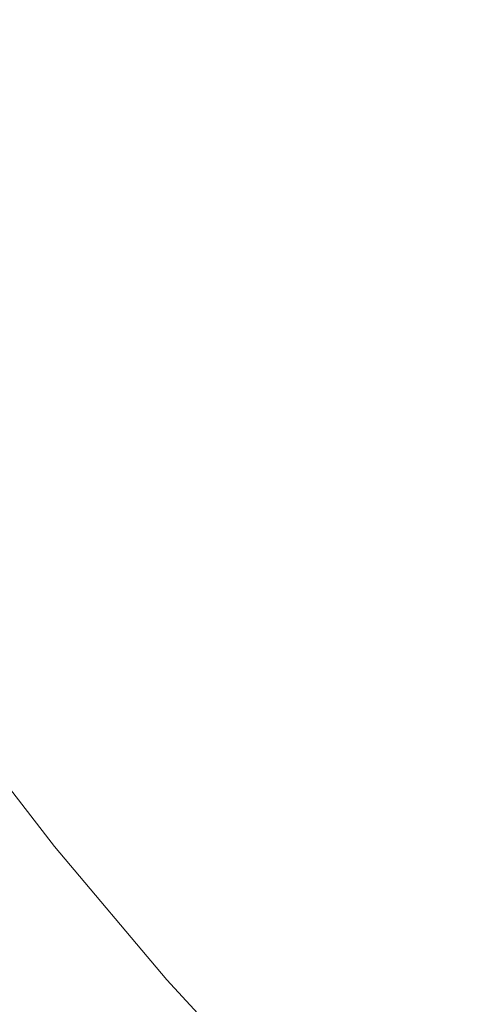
# Model space of a CAD drawing. Header units: centimetres. Extents: x -26.3 to 27.5, y 4.2 to 67.9.
# Tile 119 of 256: x -8.2225 to -8.1897, y 4.5002 to 4.5721. Entities that reach past the tile are written whole.
import ezdxf

# ---------------------------------------------------------------- set-up
doc = ezdxf.new("R2010")
doc.units = ezdxf.units.CM
doc.header["$LTSCALE"] = 2.54
doc.layers.add('Lucido design-1', color=7, linetype='Continuous')

# ---------------------------------------------------------------- blocks, each defined once
blk = doc.blocks.new('Gruppo-2-1')
at = {"color": 7, "linetype": 'Continuous', "lineweight": 9}
for points in [[(-25.986537, 5.900212, -1111.014164), (-25.986537, 4.300212, -1111.014164), (27.113463, 4.300212, -1111.014164), (27.113463, 5.900212, -1111.014164)], [(-25.986537, 5.900212, -1147.114164), (-25.986537, 4.300212, -1147.114164), (27.113463, 4.300212, -1147.114164), (27.113463, 5.900212, -1147.114164)]]:
    blk.add_3dface(points, dxfattribs=at)
for points, invisible_edges in [([(-8.216553, 4.571718, -1111.807254), (-8.221799, 4.581595, -1111.807254), (-8.218409, 4.583305, -1111.805674), (-8.213238, 4.573569, -1111.805674)], 15), ([(-8.216553, 4.571718, -1147.907254), (-8.221799, 4.581595, -1147.907254), (-8.218409, 4.583305, -1147.905674), (-8.213238, 4.573569, -1147.905674)], 15), ([(-8.195387, 4.571618, -1111.797854), (-8.200656, 4.580598, -1111.797854), (-8.197706, 4.582246, -1111.795543), (-8.192509, 4.57339, -1111.795543)], 15), ([(-8.195387, 4.571618, -1147.897854), (-8.200656, 4.580598, -1147.897854), (-8.197706, 4.582246, -1147.895543), (-8.192509, 4.57339, -1147.895543)], 15), ([(-8.219924, 4.569834, -1111.808678), (-8.225248, 4.579857, -1111.808678), (-8.221799, 4.581595, -1111.807254), (-8.216553, 4.571718, -1111.807254)], 15), ([(-8.219924, 4.569834, -1147.908678), (-8.225248, 4.579857, -1147.908678), (-8.221799, 4.581595, -1147.907254), (-8.216553, 4.571718, -1147.907254)], 15), ([(-8.198346, 4.569796, -1111.800026), (-8.20369, 4.578903, -1111.800026), (-8.200656, 4.580598, -1111.797854), (-8.195387, 4.571618, -1111.797854)], 15), ([(-8.198346, 4.569796, -1147.900026), (-8.20369, 4.578903, -1147.900026), (-8.200656, 4.580598, -1147.897854), (-8.195387, 4.571618, -1147.897854)], 15), ([(-8.223347, 4.567922, -1111.809944), (-8.228748, 4.578092, -1111.809944), (-8.225248, 4.579857, -1111.808678), (-8.219924, 4.569834, -1111.808678)], 15), ([(-8.223347, 4.567922, -1147.909944), (-8.228748, 4.578092, -1147.909944), (-8.225248, 4.579857, -1147.908678), (-8.219924, 4.569834, -1147.908678)], 15), ([(-8.201381, 4.567928, -1111.802056), (-8.206802, 4.577165, -1111.802056), (-8.20369, 4.578903, -1111.800026), (-8.198346, 4.569796, -1111.800026)], 15), ([(-8.201381, 4.567928, -1147.902056), (-8.206802, 4.577165, -1147.902056), (-8.20369, 4.578903, -1147.900026), (-8.198346, 4.569796, -1147.900026)], 15), ([(-8.204487, 4.566015, -1111.80394), (-8.209986, 4.575386, -1111.80394), (-8.206802, 4.577165, -1111.802056), (-8.201381, 4.567928, -1111.802056)], 15), ([(-8.204487, 4.566015, -1147.90394), (-8.209986, 4.575386, -1147.90394), (-8.206802, 4.577165, -1147.902056), (-8.201381, 4.567928, -1147.902056)], 15), ([(-8.207659, 4.564062, -1111.805674), (-8.213238, 4.573569, -1111.805674), (-8.209986, 4.575386, -1111.80394), (-8.204487, 4.566015, -1111.80394)], 15), ([(-8.207659, 4.564062, -1147.905674), (-8.213238, 4.573569, -1147.905674), (-8.209986, 4.575386, -1147.90394), (-8.204487, 4.566015, -1147.90394)], 15), ([(-8.186941, 4.564763, -1111.795543), (-8.192509, 4.57339, -1111.795543), (-8.189716, 4.57511, -1111.793098), (-8.184223, 4.5666, -1111.793098)], 15), ([(-8.186941, 4.564763, -1147.895543), (-8.192509, 4.57339, -1147.895543), (-8.189716, 4.57511, -1147.893098), (-8.184223, 4.5666, -1147.893098)], 15), ([(-8.210892, 4.562071, -1111.807254), (-8.216553, 4.571718, -1111.807254), (-8.213238, 4.573569, -1111.805674), (-8.207659, 4.564062, -1111.805674)], 15), ([(-8.210892, 4.562071, -1147.907254), (-8.216553, 4.571718, -1147.907254), (-8.213238, 4.573569, -1147.905674), (-8.207659, 4.564062, -1147.905674)], 15), ([(-8.189741, 4.56287, -1111.797854), (-8.195387, 4.571618, -1111.797854), (-8.192509, 4.57339, -1111.795543), (-8.186941, 4.564763, -1111.795543)], 15), ([(-8.189741, 4.56287, -1147.897854), (-8.195387, 4.571618, -1147.897854), (-8.192509, 4.57339, -1147.895543), (-8.186941, 4.564763, -1147.895543)], 15), ([(-8.214181, 4.560046, -1111.808678), (-8.219924, 4.569834, -1111.808678), (-8.216553, 4.571718, -1111.807254), (-8.210892, 4.562071, -1111.807254)], 15), ([(-8.214181, 4.560046, -1147.908678), (-8.219924, 4.569834, -1147.908678), (-8.216553, 4.571718, -1147.907254), (-8.210892, 4.562071, -1147.907254)], 15), ([(-8.19262, 4.560924, -1111.800026), (-8.198346, 4.569796, -1111.800026), (-8.195387, 4.571618, -1111.797854), (-8.189741, 4.56287, -1111.797854)], 15), ([(-8.19262, 4.560924, -1147.900026), (-8.198346, 4.569796, -1147.900026), (-8.195387, 4.571618, -1147.897854), (-8.189741, 4.56287, -1147.897854)], 15), ([(-8.217519, 4.557991, -1111.809944), (-8.223347, 4.567922, -1111.809944), (-8.219924, 4.569834, -1111.808678), (-8.214181, 4.560046, -1111.808678)], 15), ([(-8.217519, 4.557991, -1147.909944), (-8.223347, 4.567922, -1147.909944), (-8.219924, 4.569834, -1147.908678), (-8.214181, 4.560046, -1147.908678)], 15), ([(-8.195573, 4.558929, -1111.802056), (-8.201381, 4.567928, -1111.802056), (-8.198346, 4.569796, -1111.800026), (-8.19262, 4.560924, -1111.800026)], 15), ([(-8.195573, 4.558929, -1147.902056), (-8.201381, 4.567928, -1147.902056), (-8.198346, 4.569796, -1147.900026), (-8.19262, 4.560924, -1147.900026)], 15), ([(-8.220902, 4.555908, -1111.811047), (-8.226816, 4.565985, -1111.811047), (-8.223347, 4.567922, -1111.809944), (-8.217519, 4.557991, -1111.809944)], 15), ([(-8.220902, 4.555908, -1147.911047), (-8.226816, 4.565985, -1147.911047), (-8.223347, 4.567922, -1147.909944), (-8.217519, 4.557991, -1147.909944)], 15), ([(-8.198595, 4.556886, -1111.80394), (-8.204487, 4.566015, -1111.80394), (-8.201381, 4.567928, -1111.802056), (-8.195573, 4.558929, -1111.802056)], 15), ([(-8.198595, 4.556886, -1147.90394), (-8.204487, 4.566015, -1147.90394), (-8.201381, 4.567928, -1147.902056), (-8.195573, 4.558929, -1147.902056)], 15), ([(-8.201682, 4.5548, -1111.805674), (-8.207659, 4.564062, -1111.805674), (-8.204487, 4.566015, -1111.80394), (-8.198595, 4.556886, -1111.80394)], 15), ([(-8.201682, 4.5548, -1147.905674), (-8.207659, 4.564062, -1147.905674), (-8.204487, 4.566015, -1147.90394), (-8.198595, 4.556886, -1147.90394)], 15), ([(-8.224324, 4.553801, -1111.811987), (-8.230324, 4.564025, -1111.811987), (-8.226816, 4.565985, -1111.811047), (-8.220902, 4.555908, -1111.811047)], 15), ([(-8.224324, 4.553801, -1147.911987), (-8.230324, 4.564025, -1147.911987), (-8.226816, 4.565985, -1147.911047), (-8.220902, 4.555908, -1147.911047)], 15), ([(-8.183729, 4.55437, -1111.797854), (-8.189741, 4.56287, -1111.797854), (-8.186941, 4.564763, -1111.795543), (-8.181011, 4.55638, -1111.795543)], 15), ([(-8.183729, 4.55437, -1147.897854), (-8.189741, 4.56287, -1147.897854), (-8.186941, 4.564763, -1147.895543), (-8.181011, 4.55638, -1147.895543)], 15), ([(-8.204827, 4.552674, -1111.807254), (-8.210892, 4.562071, -1111.807254), (-8.207659, 4.564062, -1111.805674), (-8.201682, 4.5548, -1111.805674)], 15), ([(-8.204827, 4.552674, -1147.907254), (-8.210892, 4.562071, -1147.907254), (-8.207659, 4.564062, -1147.905674), (-8.201682, 4.5548, -1147.905674)], 15), ([(-8.186523, 4.552304, -1111.800026), (-8.19262, 4.560924, -1111.800026), (-8.189741, 4.56287, -1111.797854), (-8.183729, 4.55437, -1111.797854)], 15), ([(-8.186523, 4.552304, -1147.900026), (-8.19262, 4.560924, -1147.900026), (-8.189741, 4.56287, -1147.897854), (-8.183729, 4.55437, -1147.897854)], 15), ([(-8.208027, 4.550511, -1111.808678), (-8.214181, 4.560046, -1111.808678), (-8.210892, 4.562071, -1111.807254), (-8.204827, 4.552674, -1111.807254)], 15), ([(-8.208027, 4.550511, -1147.908678), (-8.214181, 4.560046, -1147.908678), (-8.210892, 4.562071, -1147.907254), (-8.204827, 4.552674, -1147.907254)], 15), ([(-8.189388, 4.550184, -1111.802056), (-8.195573, 4.558929, -1111.802056), (-8.19262, 4.560924, -1111.800026), (-8.186523, 4.552304, -1111.800026)], 15), ([(-8.189388, 4.550184, -1147.902056), (-8.195573, 4.558929, -1147.902056), (-8.19262, 4.560924, -1147.900026), (-8.186523, 4.552304, -1147.900026)], 15), ([(-8.211275, 4.548316, -1111.809944), (-8.217519, 4.557991, -1111.809944), (-8.214181, 4.560046, -1111.808678), (-8.208027, 4.550511, -1111.808678)], 15), ([(-8.211275, 4.548316, -1147.909944), (-8.217519, 4.557991, -1147.909944), (-8.214181, 4.560046, -1147.908678), (-8.208027, 4.550511, -1147.908678)], 15), ([(-8.192321, 4.548015, -1111.80394), (-8.198595, 4.556886, -1111.80394), (-8.195573, 4.558929, -1111.802056), (-8.189388, 4.550184, -1111.802056)], 15), ([(-8.192321, 4.548015, -1147.90394), (-8.198595, 4.556886, -1147.90394), (-8.195573, 4.558929, -1147.902056), (-8.189388, 4.550184, -1147.902056)], 15), ([(-8.214567, 4.546091, -1111.811047), (-8.220902, 4.555908, -1111.811047), (-8.217519, 4.557991, -1111.809944), (-8.211275, 4.548316, -1111.809944)], 15), ([(-8.214567, 4.546091, -1147.911047), (-8.220902, 4.555908, -1147.911047), (-8.217519, 4.557991, -1147.909944), (-8.211275, 4.548316, -1147.909944)], 15), ([(-8.195316, 4.5458, -1111.805674), (-8.201682, 4.5548, -1111.805674), (-8.198595, 4.556886, -1111.80394), (-8.192321, 4.548015, -1111.80394)], 15), ([(-8.195316, 4.5458, -1147.905674), (-8.201682, 4.5548, -1147.905674), (-8.198595, 4.556886, -1147.90394), (-8.192321, 4.548015, -1147.90394)], 15), ([(-8.217896, 4.543841, -1111.811987), (-8.224324, 4.553801, -1111.811987), (-8.220902, 4.555908, -1111.811047), (-8.214567, 4.546091, -1111.811047)], 15), ([(-8.217896, 4.543841, -1147.911987), (-8.224324, 4.553801, -1147.911987), (-8.220902, 4.555908, -1147.911047), (-8.214567, 4.546091, -1147.911047)], 15), ([(-8.198369, 4.543542, -1111.807254), (-8.204827, 4.552674, -1111.807254), (-8.201682, 4.5548, -1111.805674), (-8.195316, 4.5458, -1111.805674)], 15), ([(-8.198369, 4.543542, -1147.907254), (-8.204827, 4.552674, -1147.907254), (-8.201682, 4.5548, -1147.905674), (-8.195316, 4.5458, -1147.905674)], 15), ([(-8.221257, 4.541569, -1111.81276), (-8.227779, 4.551674, -1111.81276), (-8.224324, 4.553801, -1111.811987), (-8.217896, 4.543841, -1111.811987)], 15), ([(-8.221257, 4.541569, -1147.91276), (-8.227779, 4.551674, -1147.91276), (-8.224324, 4.553801, -1147.911987), (-8.217896, 4.543841, -1147.911987)], 15), ([(-8.201474, 4.541246, -1111.808678), (-8.208027, 4.550511, -1111.808678), (-8.204827, 4.552674, -1111.807254), (-8.198369, 4.543542, -1111.807254)], 15), ([(-8.201474, 4.541246, -1147.908678), (-8.208027, 4.550511, -1147.908678), (-8.204827, 4.552674, -1147.907254), (-8.198369, 4.543542, -1147.907254)], 15), ([(-8.224645, 4.539279, -1111.813366), (-8.231261, 4.54953, -1111.813366), (-8.227779, 4.551674, -1111.81276), (-8.221257, 4.541569, -1111.81276)], 15), ([(-8.224645, 4.539279, -1147.913366), (-8.231261, 4.54953, -1147.913366), (-8.227779, 4.551674, -1147.91276), (-8.221257, 4.541569, -1147.91276)], 15), ([(-8.204626, 4.538915, -1111.809944), (-8.211275, 4.548316, -1111.809944), (-8.208027, 4.550511, -1111.808678), (-8.201474, 4.541246, -1111.808678)], 15), ([(-8.204626, 4.538915, -1147.909944), (-8.211275, 4.548316, -1147.909944), (-8.208027, 4.550511, -1147.908678), (-8.201474, 4.541246, -1147.908678)], 15), ([(-8.185676, 4.539418, -1111.80394), (-8.192321, 4.548015, -1111.80394), (-8.189388, 4.550184, -1111.802056), (-8.182838, 4.54171, -1111.802056)], 15), ([(-8.185676, 4.539418, -1147.90394), (-8.192321, 4.548015, -1147.90394), (-8.189388, 4.550184, -1147.902056), (-8.182838, 4.54171, -1147.902056)], 15), ([(-8.20782, 4.536552, -1111.811047), (-8.214567, 4.546091, -1111.811047), (-8.211275, 4.548316, -1111.809944), (-8.204626, 4.538915, -1111.809944)], 15), ([(-8.20782, 4.536552, -1147.911047), (-8.214567, 4.546091, -1147.911047), (-8.211275, 4.548316, -1147.909944), (-8.204626, 4.538915, -1147.909944)], 15), ([(-8.188575, 4.537078, -1111.805674), (-8.195316, 4.5458, -1111.805674), (-8.192321, 4.548015, -1111.80394), (-8.185676, 4.539418, -1111.80394)], 15), ([(-8.188575, 4.537078, -1147.905674), (-8.195316, 4.5458, -1147.905674), (-8.192321, 4.548015, -1147.90394), (-8.185676, 4.539418, -1147.90394)], 15), ([(-8.211051, 4.534163, -1111.811987), (-8.217896, 4.543841, -1111.811987), (-8.214567, 4.546091, -1111.811047), (-8.20782, 4.536552, -1111.811047)], 15), ([(-8.211051, 4.534163, -1147.911987), (-8.217896, 4.543841, -1147.911987), (-8.214567, 4.546091, -1147.911047), (-8.20782, 4.536552, -1147.911047)], 15), ([(-8.191529, 4.534693, -1111.807254), (-8.198369, 4.543542, -1111.807254), (-8.195316, 4.5458, -1111.805674), (-8.188575, 4.537078, -1111.805674)], 15), ([(-8.191529, 4.534693, -1147.907254), (-8.198369, 4.543542, -1147.907254), (-8.195316, 4.5458, -1147.905674), (-8.188575, 4.537078, -1147.905674)], 15), ([(-8.214313, 4.53175, -1111.81276), (-8.221257, 4.541569, -1111.81276), (-8.217896, 4.543841, -1111.811987), (-8.211051, 4.534163, -1111.811987)], 15), ([(-8.214313, 4.53175, -1147.91276), (-8.221257, 4.541569, -1147.91276), (-8.217896, 4.543841, -1147.911987), (-8.211051, 4.534163, -1147.911987)], 15), ([(-8.194533, 4.532267, -1111.808678), (-8.201474, 4.541246, -1111.808678), (-8.198369, 4.543542, -1111.807254), (-8.191529, 4.534693, -1111.807254)], 15), ([(-8.194533, 4.532267, -1147.908678), (-8.201474, 4.541246, -1147.908678), (-8.198369, 4.543542, -1147.907254), (-8.191529, 4.534693, -1147.907254)], 15), ([(-8.217601, 4.529318, -1111.813366), (-8.224645, 4.539279, -1111.813366), (-8.221257, 4.541569, -1111.81276), (-8.214313, 4.53175, -1111.81276)], 15), ([(-8.217601, 4.529318, -1147.913366), (-8.224645, 4.539279, -1147.913366), (-8.221257, 4.541569, -1147.91276), (-8.214313, 4.53175, -1147.91276)], 15), ([(-8.197584, 4.529804, -1111.809944), (-8.204626, 4.538915, -1111.809944), (-8.201474, 4.541246, -1111.808678), (-8.194533, 4.532267, -1111.808678)], 15), ([(-8.197584, 4.529804, -1147.909944), (-8.204626, 4.538915, -1147.909944), (-8.201474, 4.541246, -1147.908678), (-8.194533, 4.532267, -1147.908678)], 15), ([(-8.220909, 4.526872, -1111.813803), (-8.228054, 4.536975, -1111.813803), (-8.224645, 4.539279, -1111.813366), (-8.217601, 4.529318, -1111.813366)], 15), ([(-8.220909, 4.526872, -1147.913803), (-8.228054, 4.536975, -1147.913803), (-8.224645, 4.539279, -1147.913366), (-8.217601, 4.529318, -1147.913366)], 15), ([(-8.200675, 4.527308, -1111.811047), (-8.20782, 4.536552, -1111.811047), (-8.204626, 4.538915, -1111.809944), (-8.197584, 4.529804, -1111.809944)], 15), ([(-8.200675, 4.527308, -1147.911047), (-8.20782, 4.536552, -1147.911047), (-8.204626, 4.538915, -1147.909944), (-8.197584, 4.529804, -1147.909944)], 15), ([(-8.224231, 4.524415, -1111.814069), (-8.231478, 4.534661, -1111.814069), (-8.228054, 4.536975, -1111.813803), (-8.220909, 4.526872, -1111.813803)], 15), ([(-8.224231, 4.524415, -1147.914069), (-8.231478, 4.534661, -1147.914069), (-8.228054, 4.536975, -1147.913803), (-8.220909, 4.526872, -1147.913803)], 15), ([(-8.203801, 4.524784, -1111.811987), (-8.211051, 4.534163, -1111.811987), (-8.20782, 4.536552, -1111.811047), (-8.200675, 4.527308, -1111.811047)], 15), ([(-8.203801, 4.524784, -1147.911987), (-8.211051, 4.534163, -1147.911987), (-8.20782, 4.536552, -1147.911047), (-8.200675, 4.527308, -1147.911047)], 15), ([(-8.184319, 4.526142, -1111.807254), (-8.191529, 4.534693, -1111.807254), (-8.188575, 4.537078, -1111.805674), (-8.181469, 4.52865, -1111.805674)], 15), ([(-8.184319, 4.526142, -1147.907254), (-8.191529, 4.534693, -1147.907254), (-8.188575, 4.537078, -1147.905674), (-8.181469, 4.52865, -1147.905674)], 15), ([(-8.187218, 4.523591, -1111.808678), (-8.194533, 4.532267, -1111.808678), (-8.191529, 4.534693, -1111.807254), (-8.184319, 4.526142, -1111.807254)], 15), ([(-8.187218, 4.523591, -1147.908678), (-8.194533, 4.532267, -1147.908678), (-8.191529, 4.534693, -1147.907254), (-8.184319, 4.526142, -1147.907254)], 15), ([(-8.206958, 4.522235, -1111.81276), (-8.214313, 4.53175, -1111.81276), (-8.211051, 4.534163, -1111.811987), (-8.203801, 4.524784, -1111.811987)], 15), ([(-8.206958, 4.522235, -1147.91276), (-8.214313, 4.53175, -1147.91276), (-8.211051, 4.534163, -1147.911987), (-8.203801, 4.524784, -1147.911987)], 15), ([(-8.190161, 4.521, -1111.809944), (-8.197584, 4.529804, -1111.809944), (-8.194533, 4.532267, -1111.808678), (-8.187218, 4.523591, -1111.808678)], 15), ([(-8.190161, 4.521, -1147.909944), (-8.197584, 4.529804, -1147.909944), (-8.194533, 4.532267, -1147.908678), (-8.187218, 4.523591, -1147.908678)], 15), ([(-8.21014, 4.519666, -1111.813366), (-8.217601, 4.529318, -1111.813366), (-8.214313, 4.53175, -1111.81276), (-8.206958, 4.522235, -1111.81276)], 15), ([(-8.21014, 4.519666, -1147.913366), (-8.217601, 4.529318, -1147.913366), (-8.214313, 4.53175, -1147.91276), (-8.206958, 4.522235, -1147.91276)], 15), ([(-8.193144, 4.518376, -1111.811047), (-8.200675, 4.527308, -1111.811047), (-8.197584, 4.529804, -1111.809944), (-8.190161, 4.521, -1111.809944)], 15), ([(-8.193144, 4.518376, -1147.911047), (-8.200675, 4.527308, -1147.911047), (-8.197584, 4.529804, -1147.909944), (-8.190161, 4.521, -1147.909944)], 15), ([(-8.213341, 4.517081, -1111.813803), (-8.220909, 4.526872, -1111.813803), (-8.217601, 4.529318, -1111.813366), (-8.21014, 4.519666, -1111.813366)], 15), ([(-8.213341, 4.517081, -1147.913803), (-8.220909, 4.526872, -1147.913803), (-8.217601, 4.529318, -1147.913366), (-8.21014, 4.519666, -1147.913366)], 15), ([(-8.19616, 4.515721, -1111.811987), (-8.203801, 4.524784, -1111.811987), (-8.200675, 4.527308, -1111.811047), (-8.193144, 4.518376, -1111.811047)], 15), ([(-8.19616, 4.515721, -1147.911987), (-8.203801, 4.524784, -1147.911987), (-8.200675, 4.527308, -1147.911047), (-8.193144, 4.518376, -1147.911047)], 15), ([(-8.216556, 4.514485, -1111.814069), (-8.224231, 4.524415, -1111.814069), (-8.220909, 4.526872, -1111.813803), (-8.213341, 4.517081, -1111.813803)], 15), ([(-8.216556, 4.514485, -1147.914069), (-8.224231, 4.524415, -1147.914069), (-8.220909, 4.526872, -1147.913803), (-8.213341, 4.517081, -1147.913803)], 15), ([(-8.219948, 4.511746, -1111.814164), (-8.227737, 4.521822, -1111.814164), (-8.224231, 4.524415, -1111.814069), (-8.216556, 4.514485, -1111.814069)], 14), ([(-8.219948, 4.511746, -1147.914164), (-8.227737, 4.521822, -1147.914164), (-8.224231, 4.524415, -1147.914069), (-8.216556, 4.514485, -1147.914069)], 14), ([(-8.199206, 4.51304, -1111.81276), (-8.206958, 4.522235, -1111.81276), (-8.203801, 4.524784, -1111.811987), (-8.19616, 4.515721, -1111.811987)], 15), ([(-8.199206, 4.51304, -1147.91276), (-8.206958, 4.522235, -1147.91276), (-8.203801, 4.524784, -1147.911987), (-8.19616, 4.515721, -1147.911987)], 15), ([(-8.182372, 4.51252, -1111.809944), (-8.190161, 4.521, -1111.809944), (-8.187218, 4.523591, -1111.808678), (-8.179541, 4.515233, -1111.808678)], 15), ([(-8.182372, 4.51252, -1147.909944), (-8.190161, 4.521, -1147.909944), (-8.187218, 4.523591, -1147.908678), (-8.179541, 4.515233, -1147.908678)], 15), ([(-8.202276, 4.510339, -1111.813366), (-8.21014, 4.519666, -1111.813366), (-8.206958, 4.522235, -1111.81276), (-8.199206, 4.51304, -1111.81276)], 15), ([(-8.202276, 4.510339, -1147.913366), (-8.21014, 4.519666, -1147.913366), (-8.206958, 4.522235, -1147.91276), (-8.199206, 4.51304, -1147.91276)], 15), ([(-25.986537, 4.300212, -1111.814164), (-8.227737, 4.521822, -1111.814164), (-8.219948, 4.511746, -1111.814164)], 9), ([(-8.227737, 4.521822, -1147.914164), (-8.219948, 4.511746, -1147.914164), (-25.986537, 4.300212, -1147.914164)], 10), ([(-8.18524, 4.509771, -1111.811047), (-8.193144, 4.518376, -1111.811047), (-8.190161, 4.521, -1111.809944), (-8.182372, 4.51252, -1111.809944)], 15), ([(-8.18524, 4.509771, -1147.911047), (-8.193144, 4.518376, -1147.911047), (-8.190161, 4.521, -1147.909944), (-8.182372, 4.51252, -1147.909944)], 15), ([(-8.205364, 4.50762, -1111.813803), (-8.213341, 4.517081, -1111.813803), (-8.21014, 4.519666, -1111.813366), (-8.202276, 4.510339, -1111.813366)], 15), ([(-8.205364, 4.50762, -1147.913803), (-8.213341, 4.517081, -1147.913803), (-8.21014, 4.519666, -1147.913366), (-8.202276, 4.510339, -1147.913366)], 15), ([(-8.188141, 4.50699, -1111.811987), (-8.19616, 4.515721, -1111.811987), (-8.193144, 4.518376, -1111.811047), (-8.18524, 4.509771, -1111.811047)], 15), ([(-8.188141, 4.50699, -1147.911987), (-8.19616, 4.515721, -1147.911987), (-8.193144, 4.518376, -1147.911047), (-8.18524, 4.509771, -1147.911047)], 15), ([(-8.208466, 4.50489, -1111.814069), (-8.216556, 4.514485, -1111.814069), (-8.213341, 4.517081, -1111.813803), (-8.205364, 4.50762, -1111.813803)], 15), ([(-8.208466, 4.50489, -1147.914069), (-8.216556, 4.514485, -1147.914069), (-8.213341, 4.517081, -1147.913803), (-8.205364, 4.50762, -1147.913803)], 15), ([(-8.19107, 4.504183, -1111.81276), (-8.199206, 4.51304, -1111.81276), (-8.19616, 4.515721, -1111.811987), (-8.188141, 4.50699, -1111.811987)], 15), ([(-8.19107, 4.504183, -1147.91276), (-8.199206, 4.51304, -1147.91276), (-8.19616, 4.515721, -1147.911987), (-8.188141, 4.50699, -1147.911987)], 15), ([(-8.211739, 4.50201, -1111.814164), (-8.219948, 4.511746, -1111.814164), (-8.216556, 4.514485, -1111.814069), (-8.208466, 4.50489, -1111.814069)], 14), ([(-8.211739, 4.50201, -1147.914164), (-8.219948, 4.511746, -1147.914164), (-8.216556, 4.514485, -1147.914069), (-8.208466, 4.50489, -1147.914069)], 14), ([(-8.194023, 4.501353, -1111.813366), (-8.202276, 4.510339, -1111.813366), (-8.199206, 4.51304, -1111.81276), (-8.19107, 4.504183, -1111.81276)], 15), ([(-8.194023, 4.501353, -1147.913366), (-8.202276, 4.510339, -1147.913366), (-8.199206, 4.51304, -1147.91276), (-8.19107, 4.504183, -1147.91276)], 15), ([(-8.219948, 4.511746, -1111.814164), (-8.211739, 4.50201, -1111.814164), (-25.986537, 4.300212, -1111.814164)], 10), ([(-8.219948, 4.511746, -1147.914164), (-8.211739, 4.50201, -1147.914164), (-25.986537, 4.300212, -1147.914164)], 10), ([(-8.196993, 4.498507, -1111.813803), (-8.205364, 4.50762, -1111.813803), (-8.202276, 4.510339, -1111.813366), (-8.194023, 4.501353, -1111.813366)], 15), ([(-8.196993, 4.498507, -1147.913803), (-8.205364, 4.50762, -1147.913803), (-8.202276, 4.510339, -1147.913366), (-8.194023, 4.501353, -1147.913366)], 15), ([(-8.199977, 4.495647, -1111.814069), (-8.208466, 4.50489, -1111.814069), (-8.205364, 4.50762, -1111.813803), (-8.196993, 4.498507, -1111.813803)], 15), ([(-8.199977, 4.495647, -1147.914069), (-8.208466, 4.50489, -1147.914069), (-8.205364, 4.50762, -1147.913803), (-8.196993, 4.498507, -1147.913803)], 15), ([(-8.182566, 4.495679, -1111.81276), (-8.19107, 4.504183, -1111.81276), (-8.188141, 4.50699, -1111.811987), (-8.179759, 4.498608, -1111.811987)], 15), ([(-8.182566, 4.495679, -1147.91276), (-8.19107, 4.504183, -1147.91276), (-8.188141, 4.50699, -1147.911987), (-8.179759, 4.498608, -1147.911987)], 15), ([(-8.203124, 4.49263, -1111.814164), (-8.211739, 4.50201, -1111.814164), (-8.208466, 4.50489, -1111.814069), (-8.199977, 4.495647, -1111.814069)], 14), ([(-8.203124, 4.49263, -1147.914164), (-8.211739, 4.50201, -1147.914164), (-8.208466, 4.50489, -1147.914069), (-8.199977, 4.495647, -1147.914069)], 14), ([(-8.185396, 4.492727, -1111.813366), (-8.194023, 4.501353, -1111.813366), (-8.19107, 4.504183, -1111.81276), (-8.182566, 4.495679, -1111.81276)], 15), ([(-8.185396, 4.492727, -1147.913366), (-8.194023, 4.501353, -1147.913366), (-8.19107, 4.504183, -1147.91276), (-8.182566, 4.495679, -1147.91276)], 15), ([(-25.986537, 4.300212, -1111.814164), (-8.211739, 4.50201, -1111.814164), (-8.203124, 4.49263, -1111.814164)], 9), ([(-25.986537, 4.300212, -1147.914164), (-8.211739, 4.50201, -1147.914164), (-8.203124, 4.49263, -1147.914164)], 9), ([(-8.188243, 4.489756, -1111.813803), (-8.196993, 4.498507, -1111.813803), (-8.194023, 4.501353, -1111.813366), (-8.185396, 4.492727, -1111.813366)], 15), ([(-8.188243, 4.489756, -1147.913803), (-8.196993, 4.498507, -1147.913803), (-8.194023, 4.501353, -1147.913366), (-8.185396, 4.492727, -1147.913366)], 15)]:
    blk.add_3dface(points, dxfattribs=dict(at, invisible_edges=invisible_edges))
blk = doc.blocks.new('Gruppo-3-1')
at = {"color": 7}
blk.add_blockref('Gruppo-2-1', (0, 0), dxfattribs=at)

msp = doc.modelspace()

# ---------------------------------------------------------------- block references
at = {"layer": 'Lucido design-1', "color": 7}
msp.add_blockref('Gruppo-3-1', (0, 0), dxfattribs=at)

doc.saveas('drawing.dxf')
